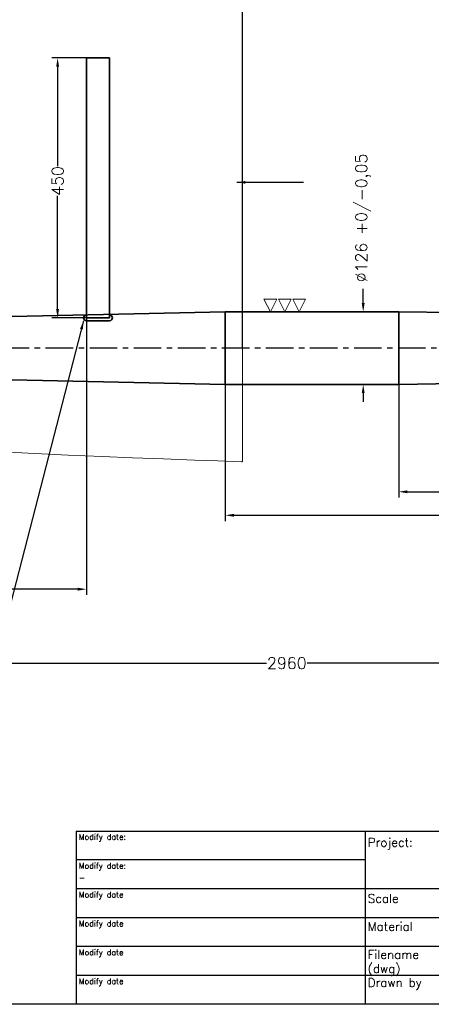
# Model space of a CAD drawing. Extents: x -3705 to 390, y -788 to 1862.
# Tile 2 of 5: x -1658 to -946, y -738 to 967. Entities that reach past the tile are written whole.
import ezdxf

# ---------------------------------------------------------------- set-up
doc = ezdxf.new("R2010")
doc.units = 0
doc.header["$LTSCALE"] = 1.5
doc.header["$PDMODE"] = 2
doc.header["$PDSIZE"] = 5
doc.linetypes.add('CENTER', pattern=[50.8, 31.75, -6.35, 6.35, -6.35])
doc.layers.get('DEFPOINTS').update_dxf_attribs({"linetype": 'CONTINUOUS'})
for name, color, linetype, lineweight in [('Blade', 1, 'CONTINUOUS', 15), ('DIMS', 7, 'CONTINUOUS', 15), ('STOCK', 5, 'CONTINUOUS', 35)]:
    doc.layers.add(name, color=color, linetype=linetype, lineweight=lineweight)
doc.layers.add('CENTER', color=9, linetype='CENTER')
doc.layers.add('RAMME', color=7, linetype='CONTINUOUS')
doc.styles.add('ROMANS', font='romans')
doc.dimstyles.new('Text 20', dxfattribs={"dimtxt": 20, "dimasz": 15, "dimexe": 10, "dimexo": 0, "dimgap": 0, "dimtad": 0, "dimdsep": 46, "dimtxsty": 'ROMANS', "dimcen": 10, "dimazin": 2, "dimtfac": 0.65, "dimtofl": 0, "dimtmove": 0, "dimatfit": 0, "dimfxl": 1, "dimtolj": 1, "dimarcsym": 0})

# ---------------------------------------------------------------- blocks, each defined once
blk = doc.blocks.new('*D9')
at = {"layer": 'DEFPOINTS', "color": 0}
for p in [(-2772, 368.5), (188, 139.7), (188, -147.1)]:
    blk.add_point(p, dxfattribs=at)
at = {"layer": 'DIMS', "color": 0, "lineweight": -2}
for p, q in [((-2772, 368.5), (-2772, -157.1)), ((188, 139.7), (188, -157.1)), ((-2757, -147.1), (-1230.7, -147.1)), ((173, -147.1), (-1160.3, -147.1))]:
    blk.add_line(p, q, dxfattribs=at)
at = {"layer": 'DIMS', "color": 0}
for points in [[(-2757, -144.6), (-2757, -149.6), (-2772, -147.1)], [(173, -144.6), (173, -149.6), (188, -147.1)]]:
    blk.add_solid(points, dxfattribs=at)
at = {"layer": 'DIMS', "color": 0, "insert": (-1195.5, -147.1), "char_height": 20, "attachment_point": 5, "style": 'ROMANS'}
blk.add_mtext('\\A1;2960', dxfattribs=at)
blk = doc.blocks.new('*D10')
at = {"layer": 'DEFPOINTS', "color": 0}
for p in [(188, 353.5), (-1002, 335.5), (-1002, 149.7)]:
    blk.add_point(p, dxfattribs=at)
at = {"layer": 'DIMS', "color": 0, "lineweight": -2}
for p, q in [((188, 353.5), (188, 139.7)), ((-1002, 335.5), (-1002, 139.7)), ((-987, 149.7), (-786.1, 149.7)), ((173, 149.7), (-718.5, 149.7))]:
    blk.add_line(p, q, dxfattribs=at)
at = {"layer": 'DIMS', "color": 0}
for points in [[(-987, 152.2), (-987, 147.2), (-1002, 149.7)], [(173, 152.2), (173, 147.2), (188, 149.7)]]:
    blk.add_solid(points, dxfattribs=at)
at = {"layer": 'DIMS', "color": 0, "insert": (-752.3, 149.7), "char_height": 20, "attachment_point": 5, "style": 'ROMANS'}
blk.add_mtext('\\A1;1190', dxfattribs=at)
blk = doc.blocks.new('SLETDREJ')
at = {"layer": 'DIMS'}
for p, q in [((-14, 22), (-36, 22)), ((-36, 22), (-25, 0)), ((-14, 22), (-25, 0)), ((-11, 22), (0, 0)), ((11, 22), (-11, 22)), ((11, 22), (0, 0)), ((14, 22), (25, 0)), ((36, 22), (14, 22)), ((36, 22), (25, 0))]:
    blk.add_line(p, q, dxfattribs=at)
blk = doc.blocks.new('*D11')
at = {"layer": 'DEFPOINTS', "color": 0}
for p in [(-1031.8, 461.5), (-1063.4, 335.5), (-1063.4, 335.5)]:
    blk.add_point(p, dxfattribs=at)
at = {"layer": 'DIMS', "color": 0, "lineweight": -2}
for p, q in [((-1063.4, 476.5), (-1063.4, 501)), ((-1031.8, 461.5), (-1073.4, 461.5)), ((-1063.4, 335.5), (-1073.4, 335.5)), ((-1063.4, 320.5), (-1063.4, 305.5))]:
    blk.add_line(p, q, dxfattribs=at)
at = {"layer": 'DIMS', "color": 0}
for points in [[(-1065.9, 476.5), (-1060.9, 476.5), (-1063.4, 461.5)], [(-1065.9, 320.5), (-1060.9, 320.5), (-1063.4, 335.5)]]:
    blk.add_solid(points, dxfattribs=at)
at = {"layer": 'DIMS', "color": 0, "insert": (-1063.4, 623.9), "char_height": 20, "attachment_point": 5, "rotation": 90, "style": 'ROMANS'}
blk.add_mtext('\\A1;%%C126 +0/-0,05', dxfattribs=at)
blk = doc.blocks.new('*D17')
at = {"layer": 'DEFPOINTS', "color": 0}
for p in [(188, 353.5), (-1302, 335.5), (-1302, 109)]:
    blk.add_point(p, dxfattribs=at)
at = {"layer": 'DIMS', "color": 0, "lineweight": -2}
for p, q in [((188, 353.5), (188, 99)), ((-1302, 335.5), (-1302, 99)), ((-1287, 109), (-926.8, 109)), ((173, 109), (-859.2, 109))]:
    blk.add_line(p, q, dxfattribs=at)
at = {"layer": 'DIMS', "color": 0}
for points in [[(-1287, 111.5), (-1287, 106.5), (-1302, 109)], [(173, 111.5), (173, 106.5), (188, 109)]]:
    blk.add_solid(points, dxfattribs=at)
at = {"layer": 'DIMS', "color": 0, "insert": (-893, 109), "char_height": 20, "attachment_point": 5, "style": 'ROMANS'}
blk.add_mtext('\\A1;1490', dxfattribs=at)
blk = doc.blocks.new('*D18')
at = {"layer": 'DEFPOINTS', "color": 0}
for p in [(-1272, 1098), (188, 443.5), (-1272, 398.5)]:
    blk.add_point(p, dxfattribs=at)
at = {"layer": 'DIMS', "color": 0, "lineweight": -2}
for p, q in [((-1272, 398.5), (-1272, 1108)), ((-1257, 1098), (-717.3, 1098)), ((173, 1098), (-649.7, 1098)), ((188, 443.5), (188, 1108))]:
    blk.add_line(p, q, dxfattribs=at)
at = {"layer": 'DIMS', "color": 0}
for points in [[(-1257, 1100.5), (-1257, 1095.5), (-1272, 1098)], [(173, 1100.5), (173, 1095.5), (188, 1098)]]:
    blk.add_solid(points, dxfattribs=at)
at = {"layer": 'DIMS', "color": 0, "insert": (-683.5, 1098), "char_height": 20, "attachment_point": 5, "style": 'ROMANS'}
blk.add_mtext('\\A1;1460', dxfattribs=at)
blk = doc.blocks.new('*D22')
at = {"layer": 'DEFPOINTS', "color": 0}
for p in [(-1502, 901), (-1592, 451), (-1502, 451)]:
    blk.add_point(p, dxfattribs=at)
at = {"layer": 'DIMS', "color": 0, "lineweight": -2}
for p, q in [((-1502, 901), (-1602, 901)), ((-1592, 886), (-1592, 713.7)), ((-1592, 466), (-1592, 662.3)), ((-1502, 451), (-1602, 451))]:
    blk.add_line(p, q, dxfattribs=at)
at = {"layer": 'DIMS', "color": 0}
for points in [[(-1594.5, 886), (-1589.5, 886), (-1592, 901)], [(-1594.5, 466), (-1589.5, 466), (-1592, 451)]]:
    blk.add_solid(points, dxfattribs=at)
at = {"layer": 'DIMS', "color": 0, "insert": (-1592, 688), "char_height": 20, "attachment_point": 5, "rotation": 90, "style": 'ROMANS'}
blk.add_mtext('\\A1;450', dxfattribs=at)
blk = doc.blocks.new('*D23')
at = {"layer": 'DEFPOINTS', "color": 0}
for p in [(-3065.4, 722.9), (-2954.1, 521.6), (-2768.5, 426), (-3131, 398.5), (340, 398.5)]:
    blk.add_point(p, dxfattribs=at)
at = {"layer": 'DIMS', "color": 0, "lineweight": -2}
for start, end in [(138.4928, 152.8386), (162.1614, 176.5072)]:
    blk.add_arc((-2741, 398.5), 246.1, start, end, dxfattribs=at)
at = {"layer": 'DIMS', "color": 0}
for points in [[(-2927.1, 563.3), (-2923.5, 559.9), (-2915, 572.5)], [(-2984.1, 413.4), (-2989.1, 413.6), (-2987.1, 398.5)]]:
    blk.add_solid(points, dxfattribs=at)
at = {"layer": 'DIMS', "color": 0, "insert": (-2968.4, 492.7), "char_height": 20, "attachment_point": 5, "rotation": 67.5, "style": 'ROMANS'}
blk.add_mtext('\\A1;45°', dxfattribs=at)
blk = doc.blocks.new('*D26')
at = {"layer": 'DEFPOINTS', "color": 0}
for p in [(-1542, 451), (-2772, 368.5), (-1542, -19)]:
    blk.add_point(p, dxfattribs=at)
at = {"layer": 'DIMS', "color": 0, "lineweight": -2}
for p, q in [((-1542, 451), (-1542, -29)), ((-2772, 368.5), (-2772, -29)), ((-2757, -19), (-1860.8, -19)), ((-1557, -19), (-1793.2, -19))]:
    blk.add_line(p, q, dxfattribs=at)
at = {"layer": 'DIMS', "color": 0}
for points in [[(-2757, -16.5), (-2757, -21.5), (-2772, -19)], [(-1557, -16.5), (-1557, -21.5), (-1542, -19)]]:
    blk.add_solid(points, dxfattribs=at)
at = {"layer": 'DIMS', "color": 0, "insert": (-1827, -19), "char_height": 20, "attachment_point": 5, "style": 'ROMANS'}
blk.add_mtext('\\A1;1230', dxfattribs=at)
blk = doc.blocks.new('*D31')
at = {"layer": 'DEFPOINTS', "color": 0}
for p in [(-2772, 1101.5), (-2772, 398.5), (-1272, 398.5)]:
    blk.add_point(p, dxfattribs=at)
at = {"layer": 'DIMS', "color": 0, "lineweight": -2}
for p, q in [((-2772, 398.5), (-2772, 1111.5)), ((-1272, 398.5), (-1272, 1111.5)), ((-2757, 1101.5), (-2088.3, 1101.5)), ((-1287, 1101.5), (-2020.7, 1101.5))]:
    blk.add_line(p, q, dxfattribs=at)
at = {"layer": 'DIMS', "color": 0}
for points in [[(-2757, 1104), (-2757, 1099), (-2772, 1101.5)], [(-1287, 1104), (-1287, 1099), (-1272, 1101.5)]]:
    blk.add_solid(points, dxfattribs=at)
at = {"layer": 'DIMS', "color": 0, "insert": (-2054.5, 1101.5), "char_height": 20, "attachment_point": 5, "style": 'ROMANS'}
blk.add_mtext('\\A1;1500', dxfattribs=at)
blk = doc.blocks.new('HA545-blade')
at = {"layer": 'Blade'}
for p, q in [((0, 62), (0.1, 568.8)), ((0, 62), (0, -62)), ((0, -194.9), (0, -62))]:
    blk.add_line(p, q, dxfattribs=at)
blk.add_lwpolyline([(-2.1, -196.9), (-42.8, -195.4), (-83.3, -193.9), (-137, -191.9), (-190.2, -189.8), (-242.9, -187.7), (-301.5, -185.2), (-359.2, -182.6), (-415.9, -179.9)], dxfattribs=at)
blk.add_arc((-2, -194.9), 2, 268.0004, 359.9886, dxfattribs=at)

msp = doc.modelspace()

# ---------------------------------------------------------------- linework, layer by layer
at = {"layer": 'CENTER'}
msp.add_line((340, 398.5), (-3131, 398.5), dxfattribs=at)
at = {"layer": 'RAMME'}
for p, q in [((-1560, -438), (340, -438)), ((-1560, -438), (-1560, -738)), ((-1060, -438), (-1060, -738)), ((-1060, -488), (-1560, -488)), ((-160, -538), (-1560, -538)), ((-160, -588), (-1560, -588)), ((-160, -638), (-1560, -638)), ((-160, -688), (-1560, -688)), ((340, -738), (-3655, -738))]:
    msp.add_line(p, q, dxfattribs=at)
at = {"layer": 'STOCK'}
for p, q in [((-1542, 901), (-1542, 451)), ((-1502, 901), (-1542, 901)), ((-1502, 451), (-1502, 901)), ((-2772, 428.5), (-1302, 461.5)), ((-1002, 461.5), (-1302, 461.5)), ((-1302, 461.5), (-1302, 398.5)), ((-172, 448.5), (-1002, 461.5)), ((-1002, 461.5), (-1002, 398.5)), ((-1502, 451), (-1542, 451)), ((-1542, 446), (-1502, 446)), ((-1302, 335.5), (-1302, 398.5)), ((-1002, 335.5), (-1002, 398.5)), ((-1002, 335.5), (-1002, 398.5)), ((-2772, 368.5), (-1302, 335.5)), ((-172, 348.5), (-1002, 335.5)), ((-1002, 335.5), (-1302, 335.5))]:
    msp.add_line(p, q, dxfattribs=at)
for centre, start, end in [((-1542, 451), 90, 270), ((-1502, 451), 270, 90)]:
    msp.add_arc(centre, 5, start, end, dxfattribs=at)

# ---------------------------------------------------------------- block references
at = {"layer": 'Blade'}
msp.add_blockref('HA545-blade', (-1272, 398.5), dxfattribs=at)
at = {"layer": 'DIMS'}
msp.add_blockref('SLETDREJ', (-1199, 461.5), dxfattribs=at)

# ---------------------------------------------------------------- texts
at = {"layer": 'RAMME', "style": 'ROMANS'}
for s, height, p in [('Modify date:', 9.91423, (-1555.423, -453)), ('Project:', 15, (-1055.45, -465.074)), ('Modify date:', 9.91423, (-1555.423, -503)), ('-', 9.914, (-1555.423, -524)), ('Modify date', 9.91423, (-1555.423, -553)), ('Scale ', 15, (-1055.45, -562.217)), ('Modify date', 9.91423, (-1555.423, -603)), ('Material', 15, (-1055.45, -610.789)), ('Modify date', 9.91423, (-1555.423, -653)), ('Filename', 15, (-1055.45, -659.36)), ('(dwg)', 15, (-1055.45, -683.646)), ('Modify date', 9.91423, (-1555.423, -703)), ('Drawn by', 15, (-1055.45, -707.931))]:
    msp.add_text(s, height=height, dxfattribs=at).set_placement(p)

# ---------------------------------------------------------------- dimensions: what is measured, and where the dimension line sits
at = {"layer": 'DIMS'}
for base, p1, p2, picture, middle in [((-2772, 1101.5), (-1272, 398.5), (-2772, 398.5), '*D31', (-2054.5, 1101.5)), ((-1272, 1098), (188, 443.5), (-1272, 398.5), '*D18', (-683.5, 1098)), ((-1542, -19), (-2772, 368.5), (-1542, 451), '*D26', (-1827, -19)), ((188, -147.058), (-2772, 368.5), (188, 139.676), '*D9', (-1195.5, -147.058)), ((-1302, 109), (188, 353.5), (-1302, 335.5), '*D17', (-893, 109)), ((-1002, 149.676), (188, 353.5), (-1002, 335.5), '*D10', (-752.31, 149.676))]:
    dim = msp.add_linear_dim(base=base, p1=p1, p2=p2, dimstyle='Text 20', dxfattribs=at)
    dim.commit()
    dim.dimension.update_dxf_attribs({"geometry": picture, "text_midpoint": middle, "dimtype": 160})
dim = msp.add_linear_dim(base=(-1592, 451), p1=(-1502, 901), p2=(-1502, 451), angle=90, dimstyle='Text 20', dxfattribs=at)
dim.commit()
dim.dimension.update_dxf_attribs({"geometry": '*D22', "text_midpoint": (-1592, 688), "dimtype": 160})
dim = msp.add_angular_dim_2l(base=(-2954.129, 521.55), line1=((-3065.449, 722.949), (-2768.464, 425.964)), line2=((340, 398.5), (-3131, 398.5)), dimstyle='Text 20', dxfattribs=at)
dim.commit()
dim.dimension.update_dxf_attribs({"geometry": '*D23', "text_midpoint": (-2968.367, 492.679)})
dim = msp.add_linear_dim(base=(-1063.411, 335.5), p1=(-1031.754, 461.5), p2=(-1063.411, 335.5), angle=90, text='%%C<> +0/-0,05', dimstyle='Text 20', dxfattribs=at)
dim.commit()
dim.dimension.update_dxf_attribs({"geometry": '*D11', "text_midpoint": (-1063.411, 623.881), "dimtype": 160})

# ---------------------------------------------------------------- leaders
msp.add_leader([(-1281.987, 685.656), (-1166.5, 685.656)], dimstyle='Text 20', override={"dimgap": 0, "dimtad": 0}, dxfattribs=at)
at = {"layer": 'DIMS', "annotation_type": 0, "has_hookline": 1, "hookline_direction": 1, "text_width": 804.762}
msp.add_leader([(-1547, 446), (-1725.5, -245), (-1767, -245)], dimstyle='Text 20', override={"dimgap": 0, "dimtad": 0}, dxfattribs=at)

doc.saveas('drawing.dxf')
